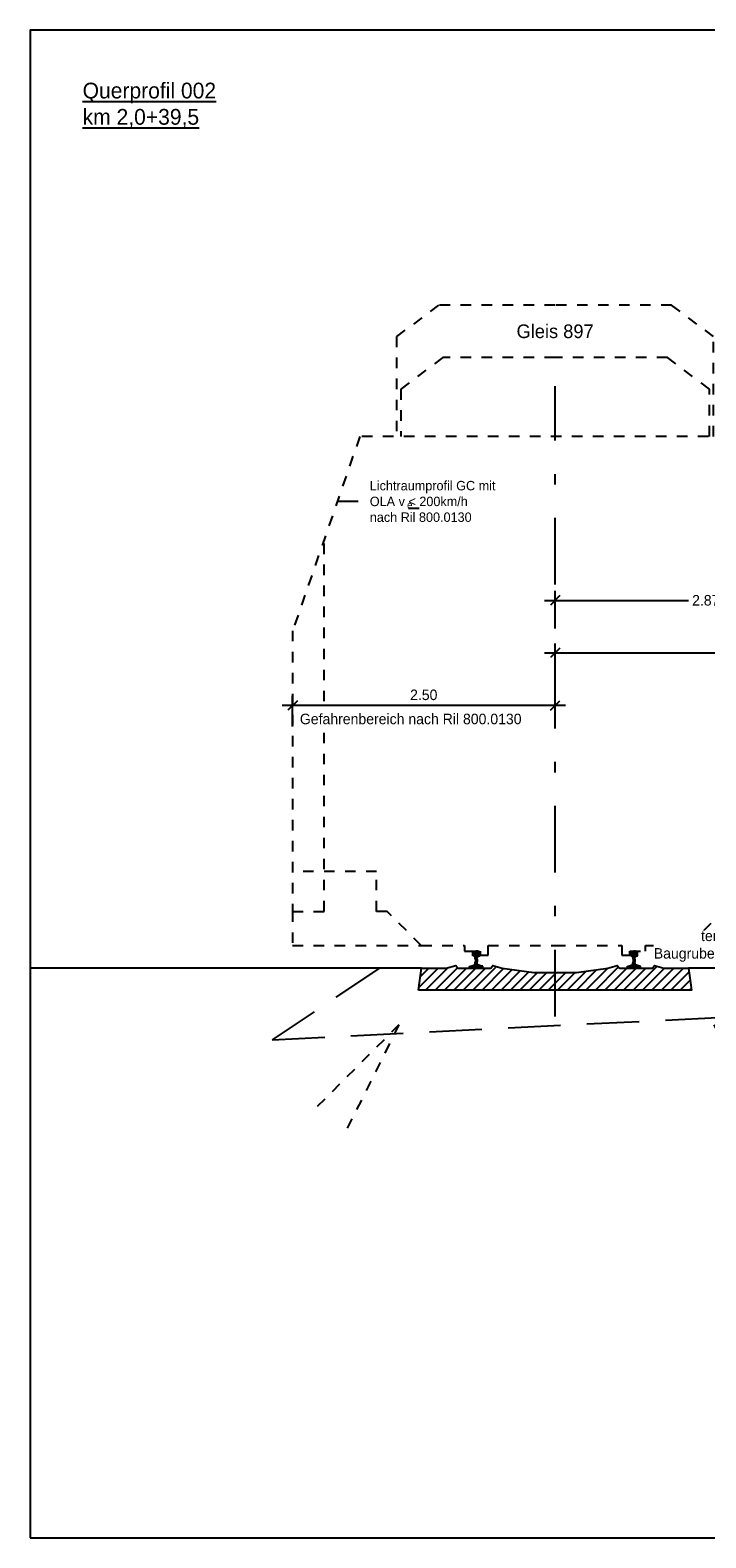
# Model space of a CAD drawing. Header units: metres. Extents: x -8 to 484, y -254 to 116.
# Tile 64 of 172: x 0 to 6.44, y 58.05 to 72.4. Entities that reach past the tile are written whole.
import ezdxf

# ---------------------------------------------------------------- set-up
doc = ezdxf.new("R2010")
doc.units = ezdxf.units.M
doc.linetypes.add('STRICHLINIE', pattern=[0.75, 0.5, -0.25])
doc.linetypes.add('STRICHPUNKT', pattern=[25.4, 12.7, -6.35, 0, -6.35])
doc.layers.add('GTU_A_Ansichtsfenster', color=6, linetype='Continuous', plot=False)
for name, color, linetype in [('GTU_A_Druckbereich', 7, 'STRICHPUNKT'), ('GTU_A_Gleisachse', 7, 'STRICHPUNKT'), ('GTU_A_Lichtraumprofil', 252, 'Continuous'), ('GTU_A_Texte', 7, 'Continuous'), ('GTU_B', 253, 'Continuous'), ('GTU_B_Bemaßung', 253, 'Continuous'), ('GTU_P_Baugrube_Beschriftung', 11, 'Continuous'), ('GTU_P_Bemaßung', 1, 'Continuous')]:
    doc.layers.add(name, color=color, linetype=linetype)
doc.styles.add('PROVI', font='PROVI.SHX')
doc.dimstyles.new('1zu50', dxfattribs={"dimscale": 0.5, "dimtxt": 0.2, "dimasz": 0.18, "dimexe": 0.18, "dimexo": 0.02, "dimgap": 0.09, "dimtad": 0, "dimtih": 1, "dimtoh": 1, "dimzin": 4, "dimdsep": 46, "dimtxsty": 'PROVI', "dimblk1": 'OBLIQUE', "dimblk2": 'OBLIQUE', "dimsah": 1, "dimcen": 0.3, "dimdle": 0.2, "dimclrd": 256, "dimclre": 256, "dimclrt": 256, "dimadec": 0, "dimazin": 0, "dimtfac": 1, "dimtdec": 4, "dimtofl": 0, "dimtmove": 2, "dimatfit": 3, "dimldrblk": 'NONE', "dimfxl": 0.4, "dimfxlon": 1, "dimtfill": 1, "dimtfillclr": 256, "dimtolj": 1, "dimtzin": 0, "dimlwd": -1, "dimlwe": -1, "dimarcsym": 0})

# ---------------------------------------------------------------- blocks, each defined once
blk = doc.blocks.new('Lira_250m GC mit_Ola')
at = {"layer": 'GTU_A_Lichtraumprofil', "linetype": 'ByBlock', "lineweight": -3, "ltscale": 5}
blk.add_line((-1.125, 4.281), (-1.325, 4.281), dxfattribs=at)
at = {"layer": 'GTU_A_Lichtraumprofil', "linetype": 'STRICHLINIE', "ltscale": 0.2}
for points in [[(2.26, 4.9), (2.26, 5.85), (1.86, 6.15), (0.75, 6.15), (-0.36, 6.15), (-0.76, 5.85), (-0.76, 4.9)], [(2.22, 4.9), (2.22, 5.35), (1.82, 5.65), (0.75, 5.65), (-0.32, 5.65), (-0.72, 5.35), (-0.72, 4.9)], [(0.75, 0.055), (1.387, 0.055), (1.387, -0.038), (1.462, -0.038), (1.462, 0), (1.612, 0), (1.612, 0.055), (2.025, 0.055), (3.25, 0.055), (3.25, 0.38), (3.25, 3.05), (2.61, 4.9), (-1.11, 4.9), (-1.75, 3.05), (-1.75, 0.38), (-1.75, 0.055), (-0.525, 0.055), (-0.113, 0.055), (-0.113, 0), (0.037, 0), (0.037, -0.038), (0.112, -0.038), (0.112, 0.055), (0.75, 0.055)], [(-1.75, 0.38), (-1.45, 0.38), (-1.45, 3.917)], [(3.25, 0.38), (2.95, 0.38), (2.95, 3.917)], [(-0.525, 0.055), (-0.85, 0.38), (-0.95, 0.38), (-0.95, 0.76), (-1.75, 0.76)], [(2.025, 0.055), (2.35, 0.38), (2.45, 0.38), (2.45, 0.76), (3.25, 0.76)]]:
    blk.add_lwpolyline(points, dxfattribs=at)
at = {"layer": 'GTU_A_Lichtraumprofil', "insert": (-1.015, 4.281), "char_height": 0.09, "width": 1.37529, "attachment_point": 4, "style": 'PROVI', "bg_fill": 3, "box_fill_scale": 1, "bg_fill_color": 256, "bg_fill_true_color": 13158600, "bg_fill_transparency": 0}
blk.add_mtext('Lichtraumprofil GC mit OLA v {\\L<} 200km/h\\Pnach Ril 800.0130', dxfattribs=at)
at = {"layer": 'GTU_A_Lichtraumprofil', "insert": (-0.66, 4.246), "char_height": 0.07, "width": 0.01827, "attachment_point": 4, "style": 'PROVI'}
blk.add_mtext('e', dxfattribs=at)
blk = doc.blocks.new('S54')
at = {"color": 0}
for p, q in [((-0.034, 0.119), (0.002, 0.154)), ((-0.034, 0.128), (-0.007, 0.154)), ((-0.034, 0.14), (-0.032, 0.145)), ((-0.034, 0.136), (-0.016, 0.153)), ((-0.032, 0.111), (0.011, 0.154)), ((-0.032, 0.145), (-0.031, 0.147)), ((-0.031, 0.147), (-0.03, 0.149)), ((-0.03, 0.149), (-0.028, 0.151)), ((-0.028, 0.151), (-0.025, 0.152)), ((-0.026, 0.109), (0.019, 0.153)), ((-0.025, 0.152), (-0.024, 0.152)), ((-0.024, 0.152), (-0.021, 0.153)), ((-0.021, 0.153), (-0.017, 0.153)), ((-0.019, 0.106), (0.026, 0.151)), ((-0.017, 0.153), (-0.014, 0.154)), ((-0.014, 0.154), (-0.01, 0.154)), ((-0.013, 0.103), (0.031, 0.148)), ((-0.01, 0.154), (-0.006, 0.154)), ((-0.006, 0.154), (-0.003, 0.154)), ((-0.003, 0.154), (0, 0.154)), ((0.003, 0.154), (0, 0.154)), ((0.006, 0.154), (0.003, 0.154)), ((0.01, 0.154), (0.006, 0.154)), ((0.014, 0.154), (0.01, 0.154)), ((0.017, 0.153), (0.014, 0.154)), ((0.021, 0.153), (0.017, 0.153)), ((0.024, 0.152), (0.021, 0.153)), ((0.025, 0.152), (0.024, 0.152)), ((0.028, 0.151), (0.025, 0.152)), ((0.03, 0.149), (0.028, 0.151)), ((0.031, 0.147), (0.03, 0.149)), ((0.032, 0.145), (0.031, 0.147)), ((0.033, 0.14), (0.032, 0.145)), ((-0.063, 0.001), (-0.051, 0.013)), ((-0.063, 0.01), (-0.062, 0.011)), ((-0.063, 0), (-0.063, 0.01)), ((-0.063, 0), (0.062, 0)), ((-0.062, 0.011), (-0.061, 0.012)), ((-0.061, 0.012), (-0.06, 0.012)), ((-0.06, 0.012), (-0.045, 0.013)), ((-0.055, 0), (-0.04, 0.015)), ((-0.046, 0), (-0.026, 0.02)), ((-0.045, 0.013), (-0.042, 0.014)), ((-0.042, 0.014), (-0.016, 0.024)), ((-0.037, 0), (0.009, 0.046)), ((-0.034, 0.116), (-0.034, 0.14)), ((-0.033, 0.112), (-0.034, 0.116)), ((-0.033, 0.111), (-0.033, 0.112)), ((-0.031, 0.111), (-0.033, 0.111)), ((-0.015, 0.105), (-0.031, 0.111)), ((-0.028, 0), (0.01, 0.038)), ((-0.019, 0), (0.011, 0.031)), ((-0.016, 0.024), (-0.014, 0.025)), ((-0.014, 0.104), (-0.015, 0.105)), ((-0.013, 0.103), (-0.014, 0.104)), ((-0.014, 0.025), (-0.012, 0.026)), ((-0.012, 0.102), (-0.013, 0.103)), ((-0.011, 0.1), (-0.012, 0.102)), ((-0.012, 0.027), (-0.011, 0.031)), ((-0.012, 0.026), (-0.012, 0.027)), ((-0.011, 0.097), (0.033, 0.141)), ((-0.01, 0.097), (-0.011, 0.1)), ((-0.011, 0.031), (-0.01, 0.038)), ((-0.011, 0), (0.014, 0.025)), ((-0.01, 0.095), (-0.01, 0.097)), ((-0.009, 0.091), (-0.01, 0.095)), ((-0.01, 0.036), (0.008, 0.054)), ((-0.01, 0.038), (-0.009, 0.046)), ((-0.009, 0.09), (0.033, 0.133)), ((-0.009, 0.085), (-0.009, 0.091)), ((-0.008, 0.079), (-0.009, 0.085)), ((-0.009, 0.046), (0.008, 0.063)), ((-0.009, 0.046), (-0.008, 0.053)), ((-0.008, 0.082), (0.033, 0.124)), ((-0.008, 0.073), (0.009, 0.091)), ((-0.008, 0.065), (0.008, 0.081)), ((-0.008, 0.079), (-0.008, 0.053)), ((-0.008, 0.056), (0.008, 0.072)), ((-0.002, 0), (0.02, 0.022)), ((0.007, 0), (0.027, 0.02)), ((0.008, 0.079), (0.009, 0.085)), ((0.008, 0.079), (0.008, 0.053)), ((0.009, 0.046), (0.008, 0.053)), ((0.009, 0.091), (0.01, 0.095)), ((0.009, 0.085), (0.009, 0.091)), ((0.01, 0.038), (0.009, 0.046)), ((0.01, 0.097), (0.011, 0.1)), ((0.01, 0.095), (0.01, 0.097)), ((0.011, 0.031), (0.01, 0.038)), ((0.011, 0.1), (0.012, 0.102)), ((0.012, 0.027), (0.011, 0.031)), ((0.012, 0.102), (0.013, 0.103)), ((0.012, 0.026), (0.012, 0.027)), ((0.014, 0.025), (0.012, 0.026)), ((0.013, 0.103), (0.014, 0.104)), ((0.014, 0.104), (0.015, 0.105)), ((0.016, 0.024), (0.014, 0.025)), ((0.015, 0.105), (0.031, 0.111)), ((0.042, 0.014), (0.016, 0.024)), ((0.016, 0), (0.033, 0.017)), ((0.025, 0), (0.04, 0.015)), ((0.028, 0.109), (0.033, 0.115)), ((0.031, 0.111), (0.033, 0.111)), ((0.033, 0.116), (0.033, 0.14)), ((0.033, 0.112), (0.033, 0.116)), ((0.033, 0.111), (0.033, 0.112)), ((0.034, 0), (0.046, 0.013)), ((0.045, 0.013), (0.042, 0.014)), ((0.042, 0), (0.054, 0.012)), ((0.06, 0.012), (0.045, 0.013)), ((0.061, 0.012), (0.06, 0.012)), ((0.06, 0), (0.062, 0.003)), ((0.062, 0.011), (0.061, 0.012)), ((0.062, 0.01), (0.062, 0.011)), ((0.062, 0.011), (0.062, 0.011)), ((0.062, 0), (0.062, 0.01))]:
    blk.add_line(p, q, dxfattribs=at)
blk = doc.blocks.new('Druckbereich')
at = {"layer": 'GTU_A_Druckbereich', "linetype": 'STRICHLINIE', "ltscale": 0.2}
for p, q in [((-0.738, -0.7), (-1.586, -1.549)), ((-0.738, -0.7), (-1.274, -1.773)), ((2.262, -0.7), (3.111, -1.549)), ((2.262, -0.7), (2.799, -1.773))]:
    blk.add_line(p, q, dxfattribs=at)
blk = doc.blocks.new('_OBLIQUE')
at = {"color": 0, "linetype": 'ByBlock'}
blk.add_line((-0.5, -0.5), (0.5, 0.5), dxfattribs=at)
blk = doc.blocks.new('*D33')
at = {"layer": 'Defpoints', "color": 0, "linetype": 'Continuous'}
for p in [(2.5, 65.973), (2.5, 63.688), (5, 63.688)]:
    blk.add_point(p, dxfattribs=at)
at = {"layer": 'GTU_B_Bemaßung'}
for p, q in [((2.5, 65.773), (2.5, 66.063)), ((5, 65.773), (5, 66.063)), ((5.1, 65.973), (2.4, 65.973))]:
    blk.add_line(p, q, dxfattribs=at)
at = {"layer": 'GTU_B_Bemaßung', "linetype": 'Continuous', "xscale": 0.09, "yscale": 0.09, "zscale": 0.09, "rotation": 180}
blk.add_blockref('_OBLIQUE', (2.5, 65.973), dxfattribs=at)
at = {"layer": 'GTU_B_Bemaßung', "linetype": 'Continuous', "xscale": 0.09, "yscale": 0.09, "zscale": 0.09}
blk.add_blockref('_OBLIQUE', (5, 65.973), dxfattribs=at)
at = {"layer": 'GTU_B_Bemaßung', "linetype": 'Continuous', "insert": (3.749, 66.073), "char_height": 0.1, "attachment_point": 5, "style": 'PROVI', "bg_fill": 3, "box_fill_scale": 1.1, "bg_fill_color": 256, "bg_fill_true_color": 13158600, "bg_fill_transparency": 0}
blk.add_mtext('\\A1;2.50', dxfattribs=at)
blk = doc.blocks.new('_None')
blk = doc.blocks.new('*D34')
at = {"layer": 'Defpoints', "color": 0, "linetype": 'Continuous'}
for p in [(10.4, 66.473), (5, 63.431), (10.4, 63.431)]:
    blk.add_point(p, dxfattribs=at)
at = {"layer": 'GTU_B_Bemaßung', "linetype": 'Continuous'}
for p, q in [((4.9, 66.473), (7.532, 66.473)), ((5, 66.273), (5, 66.563)), ((10.5, 66.473), (7.868, 66.473)), ((10.4, 66.273), (10.4, 66.563))]:
    blk.add_line(p, q, dxfattribs=at)
at = {"layer": 'GTU_B_Bemaßung', "linetype": 'Continuous', "xscale": 0.09, "yscale": 0.09, "zscale": 0.09, "rotation": 180}
blk.add_blockref('_OBLIQUE', (5, 66.473), dxfattribs=at)
at = {"layer": 'GTU_B_Bemaßung', "linetype": 'Continuous', "xscale": 0.09, "yscale": 0.09, "zscale": 0.09}
blk.add_blockref('_OBLIQUE', (10.4, 66.473), dxfattribs=at)
at = {"layer": 'GTU_B_Bemaßung', "linetype": 'Continuous', "insert": (7.7, 66.473), "char_height": 0.1, "attachment_point": 5, "style": 'PROVI', "bg_fill": 3, "box_fill_scale": 1.1, "bg_fill_color": 256, "bg_fill_true_color": 13158600, "bg_fill_transparency": 0}
blk.add_mtext('\\A1;5.40', dxfattribs=at)
blk = doc.blocks.new('*D130')
at = {"layer": 'Defpoints', "color": 0, "linetype": 'Continuous'}
for p in [(7.87, 66.973), (5, 63.431), (7.87, 63.473)]:
    blk.add_point(p, dxfattribs=at)
at = {"layer": 'GTU_P_Bemaßung', "linetype": 'Continuous'}
for p, q in [((5, 66.773), (5, 67.063)), ((7.87, 66.773), (7.87, 67.063)), ((4.9, 66.973), (6.271, 66.973)), ((7.97, 66.973), (6.599, 66.973))]:
    blk.add_line(p, q, dxfattribs=at)
at = {"layer": 'GTU_P_Bemaßung', "linetype": 'Continuous', "xscale": 0.09, "yscale": 0.09, "zscale": 0.09, "rotation": 180}
blk.add_blockref('_OBLIQUE', (5, 66.973), dxfattribs=at)
at = {"layer": 'GTU_P_Bemaßung', "linetype": 'Continuous', "xscale": 0.09, "yscale": 0.09, "zscale": 0.09}
blk.add_blockref('_OBLIQUE', (7.87, 66.973), dxfattribs=at)
at = {"layer": 'GTU_P_Bemaßung', "linetype": 'Continuous', "insert": (6.435, 66.973), "char_height": 0.1, "attachment_point": 5, "style": 'PROVI', "bg_fill": 3, "box_fill_scale": 1.1, "bg_fill_color": 256, "bg_fill_true_color": 13158600, "bg_fill_transparency": 0}
blk.add_mtext('\\A1;2.87', dxfattribs=at)

msp = doc.modelspace()

# ---------------------------------------------------------------- hatches: boundary and pattern name
at = {"layer": 'GTU_B'}
h = msp.add_hatch(dxfattribs=at)
h.set_pattern_fill('ANSI31', color=256, scale=0.02, style=0)
h.set_pattern_definition([(45, (-2.49982, 58.43332), (-0.0449013, 0.0449013), [])])
h.paths.add_polyline_path([(3.7, 63.263), (3.729, 63.473), (3.964, 63.473), (4.053, 63.498), (4.053, 63.498), (4.073, 63.473), (4.388, 63.473), (4.408, 63.498), (4.408, 63.498), (4.497, 63.473), (4.497, 63.473), (4.797, 63.431), (5.203, 63.431), (5.503, 63.473), (5.503, 63.473), (5.592, 63.498), (5.592, 63.498), (5.612, 63.473), (5.927, 63.473), (5.947, 63.498), (5.947, 63.498), (6.036, 63.473), (6.271, 63.473), (6.3, 63.263)])

# ---------------------------------------------------------------- linework, layer by layer
at = {"layer": 'GTU_B', "linetype": 'Continuous'}
msp.add_line((3.329, 63.473), (0, 63.473), dxfattribs=at)
at = {"layer": 'GTU_B', "linetype": 'STRICHLINIE'}
msp.add_lwpolyline([(3.729, 63.473), (3.329, 63.473), (3.329, 63.473), (2.306, 62.791), (2.306, 62.791), (7.318, 63.042), (6.671, 63.473), (6.271, 63.473)], dxfattribs=at)
at = {"layer": 'GTU_B', "flags": 128}
msp.add_lwpolyline([(3.7, 63.263), (3.729, 63.473), (3.964, 63.473), (4.053, 63.498), (4.073, 63.473), (4.388, 63.473), (4.408, 63.498), (4.497, 63.473), (4.797, 63.431), (5.203, 63.431), (5.503, 63.473), (5.592, 63.498), (5.612, 63.473), (5.927, 63.473), (5.947, 63.498), (6.036, 63.473), (6.271, 63.473), (6.3, 63.263), (3.7, 63.263)], dxfattribs=at)

# ---------------------------------------------------------------- block references
at = {"layer": 'GTU_A_Druckbereich'}
msp.add_blockref('Druckbereich', (4.25, 63.633), dxfattribs=at)
at = {"layer": 'GTU_A_Lichtraumprofil'}
msp.add_blockref('Lira_250m GC mit_Ola', (4.25, 63.633), dxfattribs=at)

# ---------------------------------------------------------------- next in the draw order: linework, layer by layer
at = {"layer": 'GTU_A_Ansichtsfenster', "linetype": 'Continuous', "flags": 128}
msp.add_lwpolyline([(0, 58.05), (28.5, 58.05), (28.5, 72.4), (0, 72.4)], close=True, dxfattribs=at)
at = {"layer": 'GTU_A_Gleisachse', "color": 7, "ltscale": 0.05}
msp.add_line((5, 63.013), (5, 69.013), dxfattribs=at)

# ---------------------------------------------------------------- next in the draw order: block references
at = {"layer": 'GTU_B', "rotation": 359.9999999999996}
for p in [(4.249, 63.479), (5.751, 63.479)]:
    msp.add_blockref('S54', p, dxfattribs=at)

# ---------------------------------------------------------------- next in the draw order: texts
at = {"layer": 'GTU_A_Texte', "style": 'PROVI', "bg_fill": 3, "box_fill_scale": 1, "bg_fill_color": 1, "bg_fill_transparency": 0}
for s, insert, char_height, attachment_point in [('\\LQuerprofil 002\\Pkm 2,0+39,5', (0.5, 71.9), 0.15, 1), ('Gleis 897', (5, 69.533), 0.13, 5)]:
    msp.add_mtext(s, dxfattribs=dict(at, insert=insert, char_height=char_height, attachment_point=attachment_point))
at = {"layer": 'GTU_B_Bemaßung', "insert": (2.569, 65.894), "char_height": 0.1, "attachment_point": 1, "line_spacing_factor": 0.9, "style": 'PROVI', "bg_fill": 3, "box_fill_scale": 1.5, "bg_fill_color": 1, "bg_fill_transparency": 0}
msp.add_mtext('Gefahrenbereich nach Ril 800.0130', dxfattribs=at)

# ---------------------------------------------------------------- next in the draw order: dimensions: what is measured, and where the dimension line sits
at = {"layer": 'GTU_B_Bemaßung'}
dim = msp.add_linear_dim(base=(2.5, 65.973), p1=(5, 63.688), p2=(2.5, 63.688), dimstyle='1zu50', override={"dimclrd": 256, "dimclre": 256, "dimclrt": 256}, dxfattribs=at)
dim.commit()
dim.dimension.update_dxf_attribs({"geometry": '*D33', "text_midpoint": (3.749, 66.073), "dimtype": 160})

# ---------------------------------------------------------------- next in the draw order: dimensions: what is measured, and where the dimension line sits
at = {"layer": 'GTU_B_Bemaßung', "linetype": 'Continuous'}
dim = msp.add_linear_dim(base=(10.4, 66.473), p1=(5, 63.431), p2=(10.4, 63.431), dimstyle='1zu50', dxfattribs=at)
dim.commit()
dim.dimension.update_dxf_attribs({"geometry": '*D34', "text_midpoint": (7.7, 66.473)})

# ---------------------------------------------------------------- next in the draw order: dimensions: what is measured, and where the dimension line sits
at = {"layer": 'GTU_P_Bemaßung', "linetype": 'Continuous'}
dim = msp.add_linear_dim(base=(7.87, 66.973), p1=(5, 63.431), p2=(7.87, 63.473), dimstyle='1zu50', dxfattribs=at)
dim.commit()
dim.dimension.update_dxf_attribs({"geometry": '*D130', "text_midpoint": (6.435, 66.973)})

# ---------------------------------------------------------------- next in the draw order: texts
at = {"layer": 'GTU_P_Baugrube_Beschriftung', "insert": (6.557, 63.533), "char_height": 0.1, "attachment_point": 8, "style": 'PROVI', "bg_fill": 3, "box_fill_scale": 1, "bg_fill_color": 256, "bg_fill_true_color": 13158600, "bg_fill_transparency": 0}
msp.add_mtext('temp.\\PBaugrubensicherung', dxfattribs=at)

doc.saveas('drawing.dxf')
